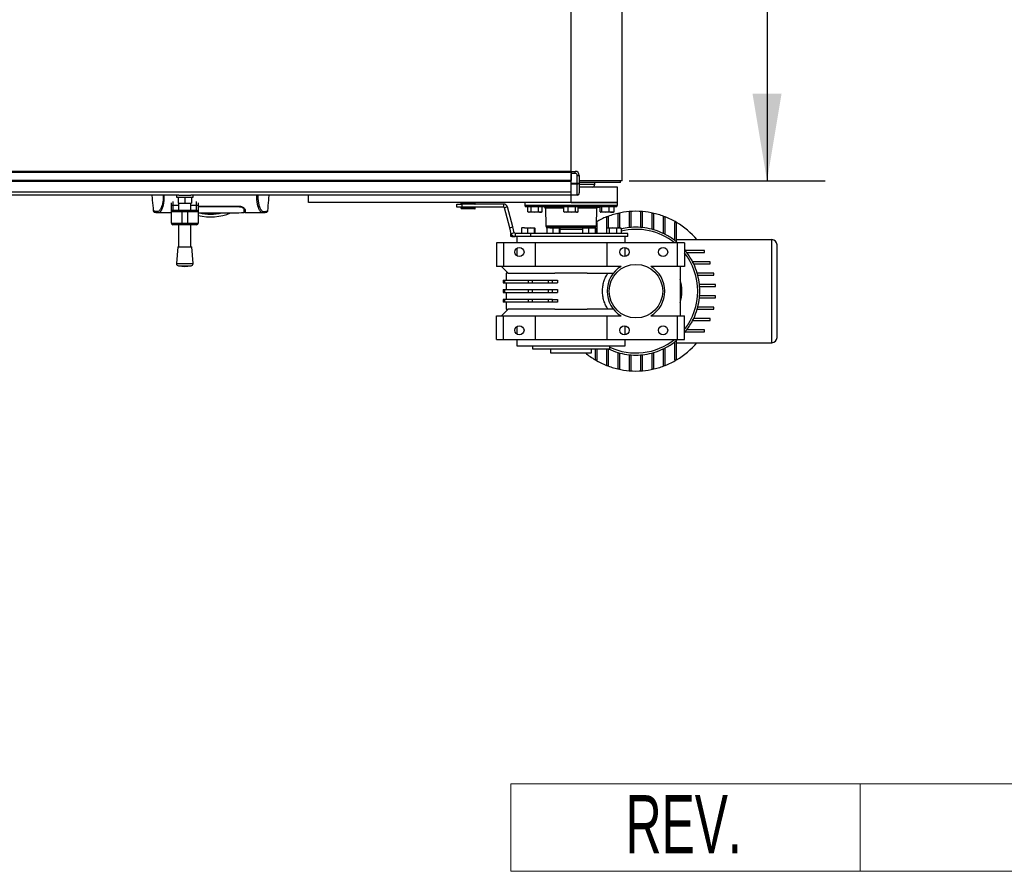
# Model space of a CAD drawing. Header units: millimetres. Extents: x 0 to 420, y 0 to 297.
# Tile 12 of 88: x 198 to 232, y 66 to 95. Entities that reach past the tile are written whole.
import ezdxf
from ezdxf.enums import TextEntityAlignment as Align

# ---------------------------------------------------------------- set-up
doc = ezdxf.new("R2010")
doc.units = ezdxf.units.MM
doc.layers.add('CARTIGLIO', color=140, linetype='Continuous')
doc.layers.add('QUOTE', color=174, linetype='Continuous')
doc.styles.add('SLDTEXTSTYLE0', font='TXT', dxfattribs={"width": 0.638298})
doc.styles.add('SLDTEXTSTYLE3', font='TXT', dxfattribs={"width": 0.75})
doc.dimstyles.new('SLDDIMSTYLE0', dxfattribs={"dimtxt": 3, "dimasz": 3, "dimexe": 0, "dimexo": 0.0625, "dimgap": 0.75, "dimtad": 1, "dimlfac": 28.265046, "dimrnd": 1e-09, "dimzin": 12, "dimdsep": 46, "dimtxsty": 'SLDTEXTSTYLE3', "dimsah": 1, "dimcen": 0.09, "dimadec": 0, "dimazin": 3, "dimtfac": 1, "dimtdec": 3, "dimtofl": 0, "dimtmove": 0, "dimatfit": 3, "dimfxl": 0, "dimfrac": 2, "dimtolj": 1, "dimtzin": 12, "dimarcsym": 0})

# ---------------------------------------------------------------- blocks, each defined once
blk = doc.blocks.new('SW_NOTE_0_27')
at = {"layer": 'CARTIGLIO', "color": 0, "insert": (2.34, 2.578), "char_height": 2, "attachment_point": 2, "style": 'SLDTEXTSTYLE0'}
blk.add_mtext('REV.', dxfattribs=at)
blk = doc.blocks.new('Cartiglio ALUSIC')
at = {"color": 161, "linetype": 'Continuous', "lineweight": 18}
for p, q in [((113.971, 150.999), (113.971, 153.999)), ((113.971, 153.999), (313.621, 153.999)), ((125.971, 153.999), (125.971, 150.999)), ((113.971, 150.999), (313.621, 150.999))]:
    blk.add_line(p, q, dxfattribs=at)
at = {"layer": 'CARTIGLIO', "color": 140}
blk.add_blockref('SW_NOTE_0_27', (117.568, 151.037), dxfattribs=at)
at = {"layer": 'CARTIGLIO', "color": 140, "style": 'SLDTEXTSTYLE0', "width": 0.638298}
for tag, height, p in [('AUTOATTR1', 3.5, (223.449, 133.7)), ('AUTOATTR2', 3.5, (221.929, 127.422)), ('AUTOATTR11', 3.5, (222.862, 121.411)), ('AUTOATTR8', 4, (219.244, 110.003)), ('AUTOATTR9', 4, (218.122, 100.423)), ('AUTOATTR0', 4, (249.033, 100.312))]:
    blk.add_attdef(tag, text='', height=height, dxfattribs=at).set_placement(p, align=Align.TOP_CENTER)
at = {"layer": 'CARTIGLIO', "color": 140}
for tag in ['AUTOATTR13', 'AUTOATTR12', 'AUTOATTR10', 'AUTOATTR7', 'AUTOATTR6', 'AUTOATTR5', 'AUTOATTR4', 'AUTOATTR3']:
    blk.add_attdef(tag, (0, 0), '', height=4, dxfattribs=at)
blk = doc.blocks.new('_D_1')
at = {"layer": 'QUOTE'}
for p, q in [((219.243, 121.718), (225.975, 121.718)), ((223.975, 121.718), (223.975, 89.876)), ((219.243, 89.876), (225.975, 89.876))]:
    blk.add_line(p, q, dxfattribs=at)
for points in [[(223.975, 121.718), (223.475, 118.718), (224.475, 118.718)], [(223.975, 89.876), (224.475, 92.876), (223.475, 92.876)]]:
    blk.add_solid(points, dxfattribs=at)
at = {"layer": 'QUOTE', "insert": (220.108, 102.472), "char_height": 3, "attachment_point": 1, "rotation": 90, "style": 'SLDTEXTSTYLE3'}
blk.add_mtext('900', dxfattribs=at)

msp = doc.modelspace()

# ---------------------------------------------------------------- linework, layer by layer
at = {"color": 7, "linetype": 'Continuous', "lineweight": 25}
for p, q in [((218.99442, 89.87607), (218.99442, 121.71752)), ((217.24314, 90.20473), (217.24314, 121.38885)), ((217.24314, 90.20473), (58.0359, 90.20473)), ((217.24314, 90.16935), (58.0359, 90.16935)), ((217.24314, 90.20473), (217.38466, 90.20473)), ((217.24314, 90.20473), (217.24314, 90.16935)), ((217.24314, 90.16935), (217.24314, 89.88632)), ((217.38466, 90.13397), (217.24314, 90.13397)), ((217.24314, 89.79483), (217.24314, 90.13397)), ((217.38466, 90.13397), (217.38466, 90.20473)), ((217.45542, 89.79483), (217.45542, 90.06321)), ((217.45542, 90.06321), (217.52618, 90.06321)), ((217.52618, 90.06321), (217.52618, 89.80949)), ((217.24314, 89.88632), (58.0359, 89.88632)), ((217.24314, 89.85094), (58.0359, 89.85094)), ((217.24314, 89.79483), (217.45542, 89.79483)), ((217.24314, 89.76981), (217.24314, 89.79483)), ((217.45542, 89.76981), (217.24314, 89.76981)), ((217.24314, 89.40137), (217.24314, 89.76981)), ((217.45542, 89.79483), (217.45542, 89.76981)), ((217.45542, 89.40137), (217.45542, 89.76981)), ((218.99442, 89.87607), (217.52618, 89.87607)), ((218.94135, 89.823), (217.52618, 89.823)), ((217.52618, 89.80949), (217.52618, 89.46176)), ((218.05687, 89.75814), (217.52618, 89.75814)), ((218.83522, 89.66379), (217.52665, 89.66379)), ((218.05687, 89.75814), (218.05687, 89.823)), ((218.83522, 89.1331), (218.83522, 89.66379)), ((218.94135, 89.823), (218.94135, 89.87607)), ((217.24314, 89.48789), (58.0359, 89.48789)), ((203.76871, 89.391), (147.32331, 89.391)), ((203.69284, 89.391), (203.69284, 89.32025)), ((203.69284, 89.32025), (204.25891, 89.32025)), ((203.74591, 89.32025), (203.74591, 89.10797)), ((203.76871, 89.391), (204.18304, 89.391)), ((203.97587, 89.32025), (203.97587, 89.10797)), ((217.24314, 89.391), (204.18304, 89.391)), ((204.20584, 89.32025), (204.20584, 89.10797)), ((204.25891, 89.32025), (204.25891, 89.391)), ((208.2214, 89.1331), (208.2214, 89.391)), ((217.24314, 89.40137), (217.45542, 89.40137)), ((217.24314, 89.391), (217.24314, 89.40137)), ((217.45542, 89.391), (217.24314, 89.391)), ((217.24314, 89.1331), (217.24314, 89.391)), ((217.45542, 89.40137), (217.45542, 89.391)), ((203.51594, 89.01835), (203.51594, 89.12436)), ((203.51594, 88.81469), (203.51594, 89.01835)), ((203.56901, 89.16808), (203.56901, 89.04879)), ((203.56901, 89.04879), (203.56901, 88.86775)), ((203.56901, 89.04879), (203.7636, 89.04879)), ((203.74591, 89.10797), (203.97587, 89.10797)), ((203.7636, 89.10797), (203.7636, 88.86775)), ((203.97587, 89.10797), (204.20584, 89.10797)), ((204.18815, 88.86775), (204.18815, 89.10797)), ((204.18815, 89.04879), (204.38274, 89.04879)), ((204.38274, 89.04879), (204.38274, 89.16808)), ((204.38274, 88.86775), (204.38274, 89.04879)), ((204.43581, 89.12436), (204.43581, 89.01835)), ((204.43581, 89.01835), (204.43581, 88.81469)), ((204.43581, 89.01009), (205.83329, 89.01009)), ((205.83329, 88.99163), (205.83329, 89.01005)), ((217.24314, 89.1331), (208.2214, 89.1331)), ((213.31603, 88.97389), (213.31603, 89.08003)), ((213.31603, 89.08003), (213.49293, 89.08003)), ((213.49293, 88.97389), (213.31603, 88.97389)), ((213.46342, 89.12639), (213.46148, 89.08925)), ((213.46148, 89.08925), (213.94893, 89.08925)), ((213.46148, 88.96468), (213.46342, 88.92753)), ((213.91135, 88.96468), (213.46148, 88.96468)), ((213.94699, 89.12639), (213.46342, 89.12639)), ((213.94187, 89.0818), (213.46854, 89.0818)), ((213.46854, 88.97212), (213.90537, 88.97212)), ((213.48939, 89.0818), (213.48939, 89.08003)), ((213.48939, 88.97389), (213.48939, 88.97212)), ((213.49293, 89.08003), (213.49293, 88.97389)), ((214.92707, 89.08003), (213.49293, 89.08003)), ((214.92707, 88.97389), (213.49293, 88.97389)), ((213.90537, 88.97212), (213.94187, 88.97212)), ((213.94893, 88.96468), (213.91135, 88.96468)), ((213.92102, 89.08003), (213.92102, 89.0818)), ((213.92102, 88.97212), (213.92102, 88.97389)), ((213.94893, 89.08925), (213.94699, 89.12639)), ((213.94699, 88.92753), (213.94893, 88.96468)), ((214.92707, 89.08003), (214.92707, 88.97389)), ((215.05477, 88.98205), (214.95225, 88.95458)), ((215.13642, 88.26721), (214.95225, 88.95458)), ((215.23895, 88.29468), (215.05477, 88.98205)), ((215.65107, 89.1331), (215.65263, 89.04373)), ((215.65263, 89.04373), (218.83366, 89.04373)), ((217.24314, 88.99158), (215.70569, 88.99158)), ((215.75359, 88.81515), (215.75359, 88.99158)), ((215.87229, 88.81515), (215.87229, 88.99158)), ((216.12356, 88.81515), (216.12356, 88.99158)), ((216.25614, 88.81515), (216.25614, 88.99158)), ((216.99378, 88.81515), (216.99378, 88.99158)), ((217.14611, 88.81515), (217.14611, 88.99158)), ((217.24314, 89.1331), (218.83522, 89.1331)), ((218.83522, 89.1331), (217.24314, 89.1331)), ((218.7806, 88.99158), (217.24314, 88.99158)), ((217.39548, 88.81515), (217.39548, 88.99158)), ((217.49251, 88.81515), (217.49251, 88.99158)), ((218.23802, 88.81515), (218.23802, 88.99158)), ((218.30524, 88.81515), (218.30524, 88.99158)), ((218.54865, 88.81515), (218.54865, 88.99158)), ((218.72483, 88.81515), (218.72483, 88.99158)), ((218.83366, 89.04373), (218.83522, 89.1331)), ((202.89677, 88.85015), (202.89664, 88.85031)), ((203.05935, 88.78874), (203.06395, 88.78874)), ((203.06395, 88.7884), (203.51594, 88.7884)), ((203.51594, 88.42551), (203.51594, 88.81469)), ((203.86974, 88.81469), (203.51594, 88.81469)), ((203.56901, 88.86775), (203.86974, 88.86775)), ((203.86974, 88.86775), (204.08201, 88.86775)), ((203.86974, 88.86775), (203.86974, 88.81469)), ((203.86974, 88.81469), (203.86974, 88.42551)), ((204.08201, 88.81469), (203.86974, 88.81469)), ((204.08201, 88.86775), (204.38274, 88.86775)), ((204.08201, 88.86775), (204.08201, 88.81469)), ((204.43581, 88.81469), (204.08201, 88.81469)), ((204.08201, 88.42551), (204.08201, 88.81469)), ((204.43581, 88.81469), (204.43581, 88.42551)), ((206.01557, 88.8922), (206.01473, 88.94124)), ((206.01551, 88.89577), (206.01547, 88.89826)), ((206.01557, 88.8922), (206.01569, 88.88505)), ((206.01576, 88.88131), (206.01569, 88.88505)), ((206.01633, 88.86313), (206.0158, 88.90406)), ((206.0171, 88.83794), (206.01707, 88.90302)), ((206.02093, 88.88892), (206.02054, 88.91155)), ((206.02144, 88.86026), (206.02103, 88.88327)), ((206.02236, 88.80609), (206.04741, 88.80609)), ((206.04773, 88.7884), (206.65641, 88.7884)), ((206.82395, 88.85015), (206.82407, 88.85031)), ((213.46342, 88.92753), (213.9097, 88.92753)), ((213.93992, 88.92082), (213.47049, 88.92082)), ((213.9097, 88.92753), (213.94699, 88.92753)), ((215.75359, 88.81515), (215.81294, 88.80289)), ((215.75762, 88.81364), (215.78715, 88.80289)), ((215.81294, 88.80289), (215.78715, 88.80289)), ((215.81294, 88.80289), (215.87229, 88.81515)), ((215.99793, 88.80289), (215.81294, 88.80289)), ((215.87229, 88.81515), (215.99793, 88.80289)), ((215.99793, 88.80289), (216.12356, 88.81515)), ((216.18985, 88.80289), (215.99793, 88.80289)), ((216.22258, 88.80289), (216.18985, 88.80289)), ((216.22258, 88.80289), (216.25211, 88.81364)), ((216.25614, 88.81515), (216.25188, 88.81427)), ((216.36204, 88.93944), (216.37257, 88.33614)), ((216.99378, 88.93944), (216.36204, 88.93944)), ((216.99378, 88.81515), (217.06995, 88.80289)), ((217.00714, 88.80955), (217.02542, 88.80289)), ((217.06995, 88.80289), (217.02542, 88.80289)), ((217.06995, 88.80289), (217.14611, 88.81515)), ((217.2708, 88.80289), (217.06995, 88.80289)), ((217.14611, 88.81515), (217.2708, 88.80289)), ((217.2708, 88.80289), (217.39548, 88.81515)), ((217.44399, 88.80289), (217.2708, 88.80289)), ((217.46086, 88.80289), (217.44399, 88.80289)), ((217.46086, 88.80289), (217.47915, 88.80955)), ((218.12425, 88.93944), (217.49251, 88.93944)), ((218.11372, 88.33614), (218.12425, 88.93944)), ((218.23802, 88.81515), (218.27163, 88.80289)), ((218.25454, 88.80623), (218.2637, 88.80289)), ((218.27163, 88.80289), (218.2637, 88.80289)), ((218.27163, 88.80289), (218.30524, 88.81515)), ((218.42695, 88.80289), (218.27163, 88.80289)), ((218.30524, 88.81515), (218.42695, 88.80289)), ((218.42695, 88.80289), (218.54865, 88.81515)), ((218.63674, 88.80289), (218.42695, 88.80289)), ((218.46373, 88.64024), (218.46373, 88.07172)), ((218.53449, 88.64024), (218.46373, 88.64024)), ((218.53449, 88.26041), (218.53449, 88.64024)), ((218.69914, 88.80289), (218.63674, 88.80289)), ((218.69914, 88.80289), (218.7083, 88.80623)), ((218.72483, 88.81515), (218.70737, 88.80878)), ((218.85291, 88.76156), (218.85291, 88.26041)), ((218.92366, 88.76156), (218.85291, 88.76156)), ((218.92366, 88.26041), (218.92366, 88.76156)), ((219.24208, 88.82271), (219.24208, 88.27191)), ((219.31284, 88.82271), (219.24208, 88.82271)), ((219.31284, 88.27821), (219.31284, 88.82271)), ((219.70201, 88.82271), (219.63125, 88.82271)), ((219.63125, 88.82271), (219.63125, 88.27821)), ((219.70201, 88.27191), (219.70201, 88.82271)), ((220.09118, 88.76156), (220.02043, 88.76156)), ((220.02043, 88.76156), (220.02043, 88.21434)), ((220.09118, 88.1948), (220.09118, 88.76156)), ((220.48036, 88.64024), (220.4096, 88.64024)), ((220.4096, 88.64024), (220.4096, 88.07353)), ((220.48036, 88.03851), (220.48036, 88.64024)), ((203.51594, 88.42551), (203.86974, 88.42551)), ((203.86974, 88.37244), (203.56901, 88.37244)), ((203.7636, 88.37244), (203.7636, 87.61433)), ((203.86974, 88.42551), (204.08201, 88.42551)), ((203.86974, 88.42551), (203.86974, 88.37244)), ((204.08201, 88.37244), (203.86974, 88.37244)), ((204.08201, 88.42551), (204.43581, 88.42551)), ((204.08201, 88.42551), (204.08201, 88.37244)), ((204.38274, 88.37244), (204.08201, 88.37244)), ((204.18815, 87.61433), (204.18815, 88.37244)), ((215.13642, 88.26721), (215.23895, 88.29468)), ((215.29351, 88.09103), (215.23895, 88.29468)), ((216.37257, 88.33614), (218.11372, 88.33614)), ((217.24314, 88.28399), (216.42563, 88.28399)), ((216.8009, 88.27515), (216.8009, 88.26041)), ((216.8009, 88.27515), (217.24314, 88.27515)), ((216.82036, 88.28399), (216.82036, 88.27515)), ((218.06066, 88.28399), (217.24314, 88.28399)), ((217.24314, 88.27515), (217.68539, 88.27515)), ((217.66593, 88.27515), (217.66593, 88.28399)), ((217.68539, 88.26041), (217.68539, 88.27515)), ((217.79592, 88.26041), (217.8269, 88.28399)), ((218.07456, 88.28585), (218.07456, 88.253)), ((218.14532, 88.44951), (218.1157, 88.44951)), ((218.14532, 88.07172), (218.14532, 88.44951)), ((220.86953, 88.44951), (220.79877, 88.44951)), ((220.79877, 88.44951), (220.79877, 87.83728)), ((220.86953, 87.7812), (220.86953, 88.44951)), ((215.19099, 88.06356), (215.13642, 88.26721)), ((215.17717, 87.96558), (215.17717, 88.07172)), ((215.17717, 88.07172), (215.18881, 88.07172)), ((215.21255, 87.96558), (215.17717, 87.96558)), ((215.29351, 88.09103), (215.19099, 88.06356)), ((215.21255, 88.0203), (215.21255, 87.96558)), ((215.21255, 87.96558), (215.31869, 87.96558)), ((215.31869, 88.07172), (215.29351, 88.09103)), ((215.31869, 88.07172), (215.31869, 87.96558)), ((215.86721, 88.07172), (215.31869, 88.07172)), ((215.86721, 87.96558), (215.31869, 87.96558)), ((215.38573, 87.96558), (215.38573, 87.7533)), ((215.64571, 88.26041), (215.54342, 88.24815)), ((215.54342, 88.24815), (215.54342, 88.07172)), ((215.55454, 88.26041), (215.55352, 88.26004)), ((215.64571, 88.26041), (215.55467, 88.26041)), ((215.74799, 88.24815), (215.64571, 88.26041)), ((215.64571, 88.26041), (215.86241, 88.26041)), ((215.86241, 88.26041), (215.74799, 88.24815)), ((215.74799, 88.24815), (215.74799, 88.07172)), ((215.97683, 88.24815), (215.86241, 88.26041)), ((215.86241, 88.26041), (215.98896, 88.26041)), ((215.86721, 87.96558), (215.86721, 88.07172)), ((219.18901, 88.07172), (215.86721, 88.07172)), ((219.18901, 87.96558), (215.86721, 87.96558)), ((215.97683, 88.24815), (215.97683, 88.07172)), ((215.98896, 88.26041), (215.98998, 88.26041)), ((215.991, 88.26004), (215.98998, 88.26041)), ((216.0011, 88.24815), (216.0011, 88.07172)), ((216.50906, 88.26041), (216.40607, 88.24815)), ((216.40607, 88.24815), (216.40607, 88.07172)), ((216.41616, 88.26041), (216.41534, 88.26011)), ((216.50906, 88.26041), (216.41637, 88.26041)), ((216.61205, 88.24815), (216.50906, 88.26041)), ((216.50906, 88.26041), (216.72595, 88.26041)), ((216.72595, 88.26041), (216.61205, 88.24815)), ((216.61205, 88.24815), (216.61205, 88.07172)), ((216.83986, 88.24815), (216.72595, 88.26041)), ((216.72595, 88.26041), (216.85078, 88.26041)), ((216.83986, 88.24815), (216.83986, 88.07172)), ((216.85078, 88.26041), (216.8516, 88.26041)), ((216.85243, 88.26011), (216.8516, 88.26041)), ((216.8617, 88.24815), (216.8617, 88.07172)), ((217.24314, 88.21324), (216.8617, 88.21324)), ((217.63071, 88.21324), (217.24314, 88.21324)), ((217.73747, 88.26041), (217.63071, 88.24815)), ((217.63071, 88.24815), (217.63071, 88.07172)), ((217.63468, 88.26041), (217.63457, 88.26037)), ((217.6348, 88.26041), (217.73747, 88.26041)), ((217.84423, 88.24815), (217.73747, 88.26041)), ((217.73747, 88.26041), (217.95508, 88.26041)), ((217.95508, 88.26041), (217.84423, 88.24815)), ((217.84423, 88.24815), (217.84423, 88.07172)), ((218.06592, 88.24815), (217.95508, 88.26041)), ((217.95508, 88.26041), (218.07001, 88.26041)), ((218.06592, 88.24815), (218.06592, 88.07172)), ((218.07001, 88.26041), (218.07012, 88.26041)), ((218.07024, 88.26037), (218.07012, 88.26041)), ((218.07409, 88.24815), (218.07409, 88.07172)), ((218.07736, 88.24815), (218.07736, 88.07172)), ((218.4665, 88.24815), (218.4665, 88.07172)), ((218.49631, 88.26041), (218.48245, 88.25536)), ((218.49631, 88.26041), (218.50934, 88.26041)), ((218.50934, 88.26041), (218.67594, 88.26041)), ((218.67594, 88.26041), (218.55218, 88.24815)), ((218.55218, 88.24815), (218.55218, 88.07172)), ((218.7997, 88.24815), (218.67594, 88.26041)), ((218.67594, 88.26041), (218.88062, 88.26041)), ((218.88062, 88.26041), (218.7997, 88.24815)), ((218.7997, 88.24815), (218.7997, 88.07172)), ((218.96155, 88.24815), (218.88062, 88.26041)), ((218.88062, 88.26041), (218.93175, 88.26041)), ((218.94561, 88.25536), (218.93175, 88.26041)), ((218.96155, 88.24815), (218.96155, 88.07172)), ((219.10056, 87.7533), (219.10056, 87.96558)), ((219.18901, 87.96558), (219.18901, 88.07172)), ((203.73706, 87.61433), (203.69284, 87.03468)), ((203.73706, 87.61433), (204.21468, 87.61433)), ((204.25891, 87.03468), (204.21468, 87.61433)), ((214.67814, 87.7533), (214.67814, 86.93958)), ((214.92579, 87.7533), (214.67814, 87.7533)), ((214.92579, 87.7533), (214.92579, 86.93958)), ((216.00487, 87.7533), (214.92579, 87.7533)), ((216.00487, 87.7533), (216.00487, 86.93958)), ((218.48142, 87.7533), (216.00487, 87.7533)), ((218.48142, 86.93958), (218.48142, 87.7533)), ((220.88722, 87.7533), (218.48142, 87.7533)), ((220.76908, 87.85944), (220.79877, 87.85944)), ((220.86953, 87.85944), (224.14212, 87.85944)), ((220.86953, 87.7812), (220.90262, 87.7533)), ((220.88722, 87.7533), (220.88722, 86.93958)), ((221.13488, 87.7533), (220.88722, 87.7533)), ((221.13488, 87.7533), (221.13488, 86.93958)), ((224.14212, 84.3215), (224.14212, 87.85944)), ((224.31902, 84.4984), (224.31902, 87.68255)), ((215.38573, 87.57109), (215.38573, 87.29869)), ((219.10056, 87.27746), (219.10056, 87.59232)), ((221.13488, 87.52104), (221.16278, 87.48796)), ((221.83108, 87.48796), (221.16278, 87.48796)), ((221.21885, 87.4172), (221.83108, 87.4172)), ((221.83108, 87.4172), (221.83108, 87.48796)), ((203.69284, 87.03468), (204.25891, 87.03468)), ((203.75801, 86.95875), (203.97587, 86.94213)), ((203.75801, 86.95875), (204.19374, 86.95875)), ((203.97587, 86.94213), (204.19374, 86.95875)), ((214.92579, 86.93958), (214.67814, 86.93958)), ((214.85504, 86.93958), (215.085, 86.70961)), ((216.00487, 86.93958), (214.92579, 86.93958)), ((218.48142, 86.93958), (216.00487, 86.93958)), ((218.9618, 86.93958), (218.48142, 86.93958)), ((220.88722, 86.93958), (219.98229, 86.93958)), ((221.13488, 86.93958), (220.88722, 86.93958)), ((220.99336, 86.93958), (220.99336, 85.24137)), ((222.02182, 87.09879), (221.42008, 87.09879)), ((221.45511, 87.02803), (222.02182, 87.02803)), ((222.02182, 87.02803), (222.02182, 87.09879)), ((215.01424, 86.70961), (215.01424, 86.4708)), ((215.085, 86.70961), (215.01424, 86.70961)), ((215.085, 86.70961), (216.68599, 86.70961)), ((217.8003, 86.70961), (216.68599, 86.70961)), ((217.8003, 86.70961), (218.69874, 86.70961)), ((222.14313, 86.70961), (221.57638, 86.70961)), ((221.59591, 86.63885), (222.14313, 86.63885)), ((222.14313, 86.63885), (222.14313, 86.70961)), ((214.90919, 86.4708), (214.90919, 86.37528)), ((214.90919, 86.4708), (214.97136, 86.4708)), ((214.90919, 86.37528), (214.97136, 86.37528)), ((214.97136, 86.37528), (214.97136, 86.4708)), ((214.97136, 86.4708), (215.76688, 86.4708)), ((214.97136, 86.37528), (215.76688, 86.37528)), ((215.01424, 86.37528), (215.01424, 86.14177)), ((215.76688, 86.4708), (215.76688, 86.37528)), ((215.76688, 86.4708), (215.91698, 86.4708)), ((215.76688, 86.37528), (215.91698, 86.37528)), ((215.91698, 86.37528), (215.91698, 86.4708)), ((215.91698, 86.4708), (216.45315, 86.4708)), ((215.91698, 86.37528), (216.45315, 86.37528)), ((216.45315, 86.4708), (216.45315, 86.37528)), ((216.45315, 86.4708), (216.60325, 86.4708)), ((216.45315, 86.37528), (216.60325, 86.37528)), ((216.60325, 86.37528), (216.60325, 86.4708)), ((216.60325, 86.4708), (216.77456, 86.4708)), ((216.60325, 86.37528), (216.77456, 86.37528)), ((216.77456, 86.4708), (216.77456, 86.37528)), ((222.20429, 86.32044), (221.65348, 86.32044)), ((221.65978, 86.24968), (222.20429, 86.24968)), ((222.20429, 86.24968), (222.20429, 86.32044)), ((214.90919, 86.14177), (214.90919, 86.03917)), ((214.90919, 86.14177), (214.97136, 86.14177)), ((214.90919, 86.03917), (214.97136, 86.03917)), ((214.97136, 86.03917), (214.97136, 86.14177)), ((214.97136, 86.14177), (215.76688, 86.14177)), ((214.97136, 86.03917), (215.76688, 86.03917)), ((215.01424, 86.03917), (215.01424, 85.80567)), ((215.76688, 86.14177), (215.76688, 86.03917)), ((215.76688, 86.14177), (215.91698, 86.14177)), ((215.76688, 86.03917), (215.91698, 86.03917)), ((215.91698, 86.03917), (215.91698, 86.14177)), ((215.91698, 86.14177), (216.45315, 86.14177)), ((215.91698, 86.03917), (216.45315, 86.03917)), ((216.45315, 86.14177), (216.45315, 86.03917)), ((216.45315, 86.14177), (216.60325, 86.14177)), ((216.45315, 86.03917), (216.60325, 86.03917)), ((216.60325, 86.03917), (216.60325, 86.14177)), ((216.60325, 86.14177), (216.77456, 86.14177)), ((216.60325, 86.03917), (216.77456, 86.03917)), ((216.77456, 86.14177), (216.77456, 86.03917)), ((222.20429, 85.93127), (221.65978, 85.93127)), ((222.20429, 85.86051), (222.20429, 85.93127)), ((214.90919, 85.80567), (214.90919, 85.71014)), ((214.97136, 85.80567), (214.90919, 85.80567)), ((214.97136, 85.71014), (214.90919, 85.71014)), ((214.97136, 85.71014), (214.97136, 85.80567)), ((215.76688, 85.80567), (214.97136, 85.80567)), ((215.76688, 85.71014), (214.97136, 85.71014)), ((215.01424, 85.71014), (215.01424, 85.47133)), ((215.76688, 85.80567), (215.76688, 85.71014)), ((215.91698, 85.80567), (215.76688, 85.80567)), ((215.91698, 85.71014), (215.76688, 85.71014)), ((215.91698, 85.71014), (215.91698, 85.80567)), ((216.45315, 85.80567), (215.91698, 85.80567)), ((216.45315, 85.71014), (215.91698, 85.71014)), ((216.45315, 85.80567), (216.45315, 85.71014)), ((216.60325, 85.80567), (216.45315, 85.80567)), ((216.60325, 85.71014), (216.45315, 85.71014)), ((216.60325, 85.71014), (216.60325, 85.80567)), ((216.60325, 85.80567), (216.77456, 85.80567)), ((216.77456, 85.71014), (216.60325, 85.71014)), ((216.77456, 85.80567), (216.77456, 85.71014)), ((221.65348, 85.86051), (222.20429, 85.86051)), ((214.67814, 84.42764), (214.67814, 85.24137)), ((214.67814, 85.24137), (214.92579, 85.24137)), ((214.85504, 85.24137), (215.085, 85.47133)), ((214.92579, 84.42764), (214.92579, 85.24137)), ((214.92579, 85.24137), (216.00487, 85.24137)), ((215.01424, 85.47133), (215.085, 85.47133)), ((216.68599, 85.47133), (215.085, 85.47133)), ((216.00487, 85.24137), (216.00487, 84.42764)), ((216.00487, 85.24137), (218.48142, 85.24137)), ((216.68599, 85.47133), (217.8003, 85.47133)), ((218.69874, 85.47133), (217.8003, 85.47133)), ((218.48142, 84.42764), (218.48142, 85.24137)), ((218.48142, 85.24137), (218.9618, 85.24137)), ((219.98229, 85.24137), (220.88722, 85.24137)), ((220.88722, 85.24137), (220.88722, 84.42764)), ((220.88722, 85.24137), (221.13488, 85.24137)), ((221.13488, 84.42764), (221.13488, 85.24137)), ((221.57638, 85.47133), (222.14313, 85.47133)), ((222.14313, 85.54209), (221.59591, 85.54209)), ((222.14313, 85.47133), (222.14313, 85.54209)), ((219.10056, 84.58862), (219.10056, 84.90349)), ((221.42008, 85.08216), (222.02182, 85.08216)), ((222.02182, 85.15292), (221.45511, 85.15292)), ((222.02182, 85.08216), (222.02182, 85.15292)), ((215.38573, 84.88226), (215.38573, 84.60985)), ((221.13488, 84.6599), (221.16278, 84.69299)), ((221.16278, 84.69299), (221.83108, 84.69299)), ((221.83108, 84.76375), (221.21885, 84.76375)), ((221.83108, 84.69299), (221.83108, 84.76375)), ((214.67814, 84.42764), (214.92579, 84.42764)), ((214.92579, 84.42764), (216.00487, 84.42764)), ((215.38573, 84.42764), (215.38573, 84.21537)), ((215.38573, 84.21537), (219.10056, 84.21537)), ((215.91642, 84.21537), (215.91642, 84.10923)), ((216.00487, 84.42764), (218.48142, 84.42764)), ((218.48142, 84.42764), (220.88722, 84.42764)), ((218.56987, 84.10923), (218.56987, 84.21537)), ((219.10056, 84.21537), (219.10056, 84.42764)), ((220.76908, 84.3215), (220.79877, 84.3215)), ((220.79877, 84.34367), (220.79877, 83.73143)), ((220.86953, 84.39974), (220.90262, 84.42764)), ((220.86953, 83.73143), (220.86953, 84.39974)), ((220.86953, 84.3215), (224.14212, 84.3215)), ((220.88722, 84.42764), (221.13488, 84.42764)), ((215.91642, 84.10923), (218.56987, 84.10923)), ((216.53556, 84.10923), (216.53556, 83.96771)), ((216.53556, 83.96771), (217.24314, 83.96771)), ((217.24314, 83.96771), (217.95073, 83.96771)), ((217.95073, 83.96771), (217.95073, 84.10923)), ((218.07456, 84.10923), (218.07456, 83.73143)), ((218.14532, 83.73143), (218.14532, 84.10923)), ((218.46373, 84.10923), (218.46373, 83.5407)), ((218.53449, 83.5407), (218.53449, 84.10741)), ((218.85291, 83.98614), (218.85291, 83.41939)), ((218.92366, 83.41939), (218.92366, 83.9666)), ((219.24208, 83.90904), (219.24208, 83.35823)), ((219.31284, 83.35823), (219.31284, 83.90274)), ((219.63125, 83.90274), (219.63125, 83.35823)), ((219.70201, 83.35823), (219.70201, 83.90904)), ((220.02043, 83.9666), (220.02043, 83.41939)), ((220.09118, 83.41939), (220.09118, 83.98614)), ((220.4096, 84.10741), (220.4096, 83.5407)), ((220.48036, 83.5407), (220.48036, 84.14244)), ((218.07456, 83.73143), (218.14532, 83.73143)), ((218.46373, 83.5407), (218.53449, 83.5407)), ((220.4096, 83.5407), (220.48036, 83.5407)), ((220.79877, 83.73143), (220.86953, 83.73143)), ((218.85291, 83.41939), (218.92366, 83.41939)), ((219.24208, 83.35823), (219.31284, 83.35823)), ((219.63125, 83.35823), (219.70201, 83.35823)), ((220.02043, 83.41939), (220.09118, 83.41939))]:
    msp.add_line(p, q, dxfattribs=at)
at = {"color": 7, "linetype": 'Continuous', "lineweight": 25, "flags": 128}
for points in [[(206.6513, 88.78848), (206.63407, 88.78971), (206.61716, 88.79341), (206.59883, 88.80243), (206.59408, 88.80597), (206.58763, 88.81169), (206.58184, 88.81769), (206.5803, 88.81943), (206.57987, 88.81993), (206.57974, 88.82009), (206.57969, 88.82014), (206.57967, 88.82016), (206.57967, 88.82017), (206.57967, 88.82017), (206.57966, 88.82017), (206.57966, 88.82017), (206.57966, 88.82017), (206.57966, 88.82017), (206.57966, 88.82017), (206.56081, 88.84499), (206.54272, 88.87444), (206.52307, 88.91433), (206.50468, 88.96184), (206.48869, 89.01513), (206.47453, 89.07806), (206.46288, 89.15204), (206.45487, 89.23418), (206.45081, 89.32321), (206.45076, 89.391)], [(203.51594, 89.01835), (203.51696, 89.02429), (203.51998, 89.03), (203.52489, 89.03527), (203.53149, 89.03988), (203.53953, 89.04366), (203.5487, 89.04648), (203.55866, 89.04821), (203.56901, 89.04879)], [(204.38274, 89.04879), (204.39309, 89.04821), (204.40305, 89.04648), (204.41222, 89.04366), (204.42026, 89.03988), (204.42686, 89.03527), (204.43177, 89.03), (204.43479, 89.02429), (204.43581, 89.01835)]]:
    msp.add_lwpolyline(points, dxfattribs=at)
at = {"color": 7, "linetype": 'Continuous', "lineweight": 25}
for centre, radius in [((215.46816, 87.43489), 0.15921), ((219.07686, 87.43489), 0.15921), ((220.40358, 87.43489), 0.15921), ((219.47205, 86.09047), 0.91986), ((215.46816, 84.74606), 0.15921), ((219.07686, 84.74606), 0.15921), ((220.40358, 84.74606), 0.15921)]:
    msp.add_circle(centre, radius, dxfattribs=at)
for centre, radius, start, end in [((217.38466, 90.06321), 0.14152, 0, 90), ((217.38466, 90.06321), 0.07076, 0, 90), ((217.95899, 89.75814), 0.09788, 285.451693, 0), ((217.45542, 89.46176), 0.07076, 270, 0), ((213.46854, 89.08888), 0.00708, 177, 270), ((213.46854, 88.96505), 0.00708, 90, 183), ((213.47049, 89.12602), 0.00708, 90, 177), ((213.93992, 89.12602), 0.00708, 3, 90), ((213.94187, 89.08888), 0.00708, 270, 3), ((213.94187, 88.96505), 0.00708, 357, 90), ((214.92707, 88.94783), 0.1322, 15, 90), ((214.92707, 88.94783), 0.02606, 15, 90), ((215.70569, 89.04465), 0.05307, 181, 270), ((216.30898, 88.93851), 0.05307, 1, 90), ((218.17731, 88.93851), 0.05307, 90, 179), ((218.7806, 89.04465), 0.05307, 270, 359), ((203.56901, 88.81469), 0.05307, 90, 180), ((204.38274, 88.81469), 0.05307, 0, 90), ((204.86036, 90.40676), 1.76897, 256.11346, 292.912448), ((204.86036, 90.40676), 1.67778, 256.586674, 283.444717), ((213.47049, 88.9279), 0.00708, 183, 270), ((213.93992, 88.9279), 0.00708, 270, 357), ((219.47205, 86.09047), 2.7419, 111.576424, 119.638151), ((219.47205, 86.09047), 2.7419, 103.050305, 111.576424), ((219.47205, 86.09047), 2.7419, 94.811104, 103.050305), ((219.47205, 86.09047), 2.7419, 85.188896, 94.811104), ((219.47205, 86.09047), 2.7419, 76.949695, 85.188896), ((219.47205, 86.09047), 2.7419, 68.423576, 76.949695), ((219.47205, 86.09047), 2.7419, 59.357655, 68.423576), ((203.56901, 88.42551), 0.05307, 180, 270), ((204.38274, 88.42551), 0.05307, 270, 0), ((216.42563, 88.33706), 0.05307, 181, 270), ((218.06066, 88.33706), 0.05307, 270, 359), ((219.47205, 86.09047), 2.19352, 94.162225, 96.017874), ((219.47205, 86.09047), 2.19352, 85.837775, 94.162225), ((219.47205, 86.09047), 2.19352, 83.982126, 85.837775), ((219.47205, 86.09047), 2.7419, 40.17777, 59.357655), ((219.47205, 86.09047), 2.19352, 96.017874, 103.457759), ((219.47205, 86.09047), 2.12276, 51.566794, 103.915228), ((219.47205, 86.09047), 2.19352, 75.522488, 83.982126), ((219.47205, 86.09047), 2.19352, 73.604981, 75.522488), ((219.47205, 86.09047), 2.19352, 64.696103, 73.604981), ((219.47205, 86.09047), 2.19352, 62.633706, 64.696103), ((219.47205, 86.09047), 2.19352, 52.782764, 62.633706), ((219.47205, 86.09047), 2.19352, 50.424328, 52.782764), ((224.14212, 87.68255), 0.1769, 0, 90), ((219.47205, 86.09047), 2.12276, 0, 38.433206), ((219.47205, 86.09047), 2.19352, 37.217236, 39.575672), ((219.47205, 86.09047), 2.19352, 27.366294, 37.217236), ((203.76339, 87.0293), 0.07076, 175.637086, 265.637086), ((204.18836, 87.0293), 0.07076, 274.362914, 4.362914), ((219.47205, 86.09047), 0.99062, 121.002719, 238.997281), ((219.47205, 86.09047), 0.99062, 301.002719, 58.997281), ((219.47205, 86.09047), 2.19352, 25.303897, 27.366294), ((219.47205, 86.09047), 2.19352, 16.395019, 25.303897), ((219.47205, 86.09047), 2.19352, 14.477512, 16.395019), ((219.47205, 86.09047), 2.19352, 6.017874, 14.477512), ((219.47205, 86.09047), 1.57438, 345.081306, 14.918694), ((219.47205, 86.09047), 2.19352, 4.162225, 6.017874), ((219.47205, 86.09047), 2.19352, 355.837775, 4.162225), ((219.47205, 86.09047), 2.12276, 321.566794, 0), ((219.47205, 86.09047), 2.19352, 353.982126, 355.837775), ((219.47205, 86.09047), 2.19352, 345.522488, 353.982126), ((219.47205, 86.09047), 2.19352, 334.696103, 343.604981), ((219.47205, 86.09047), 2.19352, 343.604981, 345.522488), ((219.47205, 86.09047), 2.19352, 322.782764, 332.633706), ((219.47205, 86.09047), 2.19352, 332.633706, 334.696103), ((219.47205, 86.09047), 2.19352, 320.424328, 322.782764), ((219.47205, 86.09047), 2.12276, 244.849337, 308.433206), ((219.47205, 86.09047), 2.19352, 297.366294, 307.217236), ((219.47205, 86.09047), 2.19352, 307.217236, 309.575672), ((219.47205, 86.09047), 2.7419, 300.642345, 319.82223), ((224.14212, 84.4984), 0.1769, 270, 0), ((219.47205, 86.09047), 2.7419, 230.731974, 239.357655), ((219.47205, 86.09047), 2.19352, 244.696103, 253.604981), ((219.47205, 86.09047), 2.19352, 253.604981, 255.522488), ((219.47205, 86.09047), 2.19352, 255.522488, 263.982126), ((219.47205, 86.09047), 2.19352, 263.982126, 265.837775), ((219.47205, 86.09047), 2.19352, 265.837775, 274.162225), ((219.47205, 86.09047), 2.19352, 274.162225, 276.017874), ((219.47205, 86.09047), 2.19352, 276.017874, 284.477512), ((219.47205, 86.09047), 2.19352, 284.477512, 286.395019), ((219.47205, 86.09047), 2.19352, 286.395019, 295.303897), ((219.47205, 86.09047), 2.19352, 295.303897, 297.366294), ((219.47205, 86.09047), 2.7419, 239.357655, 248.423576), ((219.47205, 86.09047), 2.7419, 248.423576, 256.949695), ((219.47205, 86.09047), 2.7419, 283.050305, 291.576424), ((219.47205, 86.09047), 2.7419, 291.576424, 300.642345), ((219.47205, 86.09047), 2.7419, 256.949695, 265.188896), ((219.47205, 86.09047), 2.7419, 265.188896, 274.811104), ((219.47205, 86.09047), 2.7419, 274.811104, 283.050305)]:
    msp.add_arc(centre, radius, start, end, dxfattribs=at)
for centre, ratio in [((217.45542, 89.80949), 0.20710678), ((217.45542, 89.80949), 0.56066017), ((217.45542, 89.46176), 0.85355339)]:
    msp.add_ellipse(centre, major_axis=(0.07076, 0), ratio=ratio, start_param=4.71238898, end_param=6.28318531, dxfattribs=at)
for points, knots in [([(202.84517, 89.391), (202.85028, 89.33262), (202.86608, 89.15227), (202.88184, 88.97192), (202.89249, 88.84995)], [0, 0, 0, 0, 0.32371368, 1, 1, 1, 1]), ([(203.2361, 89.391), (203.23623, 89.37218), (203.23657, 89.32326), (203.23247, 89.24919), (203.2243, 89.17084), (203.21238, 89.10111), (203.19757, 89.04024), (203.17506, 88.97093), (203.14332, 88.90511), (203.10439, 88.8501), (203.06481, 88.82562), (203.00542, 88.82519), (202.94202, 88.8345), (202.89765, 88.84278), (202.89702, 88.84806), (202.89677, 88.85015)], [0, 0, 0, 0, 0.02211923, 0.05748668, 0.09273163, 0.1282609, 0.16371429, 0.19948967, 0.27072504, 0.34264807, 0.41337919, 0.48551151, 0.67983447, 0.87307589, 1, 1, 1, 1]), ([(203.06395, 88.78874), (203.06803, 88.78868), (203.08187, 88.78847), (203.10842, 88.7919), (203.13406, 88.81065), (203.15364, 88.83566), (203.1657, 88.85335), (203.17857, 88.87488), (203.19196, 88.90089), (203.20463, 88.93029), (203.2156, 88.95992), (203.22425, 88.98682), (203.2323, 89.0155), (203.23971, 89.04592), (203.24876, 89.08965), (203.25853, 89.15111), (203.26642, 89.23335), (203.2705, 89.31424), (203.27013, 89.36831), (203.26997, 89.391)], [0, 0, 0, 0, 0.05133835, 0.17404692, 0.29837343, 0.34433075, 0.39410063, 0.4348364, 0.48942754, 0.54799346, 0.58497075, 0.62376015, 0.65947892, 0.69416492, 0.73112998, 0.80292428, 0.87615203, 0.94800757, 1, 1, 1, 1]), ([(206.48462, 89.391), (206.48449, 89.37218), (206.48415, 89.32326), (206.48825, 89.24919), (206.49641, 89.17084), (206.50834, 89.10111), (206.52315, 89.04024), (206.54565, 88.97093), (206.5774, 88.90511), (206.61632, 88.8501), (206.6559, 88.82562), (206.7153, 88.82519), (206.7787, 88.8345), (206.82306, 88.84278), (206.8237, 88.84806), (206.82395, 88.85015)], [0, 0, 0, 0, 0.02211923, 0.05748668, 0.09273163, 0.1282609, 0.16371429, 0.19948967, 0.27072504, 0.34264807, 0.41337919, 0.48551151, 0.67983447, 0.87307589, 1, 1, 1, 1]), ([(206.82822, 88.84995), (206.83888, 88.97191), (206.85464, 89.15227), (206.87043, 89.33262), (206.87554, 89.391)], [0, 0, 0, 0, 0.67626063, 1, 1, 1, 1]), ([(204.43581, 88.99189), (204.58686, 88.99196), (205.05268, 88.9922), (205.51851, 88.99187), (205.83329, 88.99164)], [0, 0, 0, 0, 0.32426124, 1, 1, 1, 1]), ([(205.83329, 89.01009), (205.85387, 89.00874), (205.89496, 89.00603), (205.95088, 88.98648), (205.999, 88.95899), (206.03553, 88.92515), (206.04123, 88.90331), (206.04409, 88.89236)], [0, 0, 0, 0, 0.17602394, 0.35136334, 0.54466667, 0.77179405, 1, 1, 1, 1]), ([(205.83329, 88.99164), (205.85089, 88.99057), (205.88565, 88.98845), (205.93347, 88.97298), (205.97497, 88.95075), (206.00791, 88.92178), (206.01294, 88.90234), (206.01557, 88.8922)], [0, 0, 0, 0, 0.17334583, 0.34244333, 0.53261108, 0.75610773, 1, 1, 1, 1]), ([(206.02054, 88.91155), (206.01838, 88.92219), (206.01463, 88.9407), (205.99056, 88.95966), (205.98033, 88.96773)], [0, 0, 0, 0, 0.57480988, 1, 1, 1, 1]), ([(218.13876, 88.97389), (218.1478, 88.97389), (218.16964, 88.97389), (218.20352, 88.97389), (218.22937, 88.97389), (218.23718, 88.97389), (218.23802, 88.97389)], [0, 0, 0, 0, 0.24936879, 0.60229533, 0.95748461, 1, 1, 1, 1]), ([(202.89246, 88.85033), (202.89585, 88.83991), (202.90351, 88.81643), (202.92243, 88.80771), (202.9325, 88.80461), (202.95185, 88.80127), (202.98166, 88.79638), (203.02147, 88.79013), (203.05404, 88.789), (203.06952, 88.78847)], [0, 0, 0, 0, 0.09524506, 0.21481146, 0.35891782, 0.50454818, 0.68519164, 0.85037784, 1, 1, 1, 1]), ([(204.43581, 88.78031), (204.47782, 88.78031), (204.61657, 88.78031), (204.88861, 88.78067), (205.24897, 88.78071), (205.63595, 88.77943), (205.89163, 88.78589), (206.01737, 88.78906)], [0, 0, 0, 0, 0.07969235, 0.26314695, 0.50939727, 0.75871929, 1, 1, 1, 1]), ([(206.01591, 88.87267), (206.01619, 88.85685), (206.01678, 88.82276), (206.01717, 88.8007), (206.01722, 88.79751), (206.01723, 88.79702)], [0, 0, 0, 0, 0.42234684, 0.91021093, 1, 1, 1, 1]), ([(206.01726, 88.79557), (206.01715, 88.8022), (206.01703, 88.80988), (206.01684, 88.82435), (206.01681, 88.82633)], [0, 0, 0, 0, 0.86329129, 1, 1, 1, 1]), ([(206.01711, 88.82108), (206.01711, 88.82256), (206.0171, 88.82738), (206.0171, 88.83362), (206.0171, 88.83794)], [0, 0, 0, 0, 0.30662051, 1, 1, 1, 1]), ([(206.04718, 88.80397), (206.04625, 88.80423), (206.04511, 88.80454), (206.03005, 88.80481), (206.0273, 88.80485)], [0, 0, 0, 0, 0.81712324, 1, 1, 1, 1]), ([(206.04409, 88.89236), (206.04496, 88.86765), (206.04671, 88.8175), (206.04769, 88.78911), (206.04774, 88.78792), (206.04773, 88.78842), (206.04773, 88.78843)], [0, 0, 0, 0, 0.33253016, 0.67483713, 0.99270757, 1, 1, 1, 1]), ([(206.6512, 88.78847), (206.66668, 88.789), (206.69925, 88.79013), (206.73906, 88.79638), (206.76886, 88.80127), (206.78821, 88.80461), (206.79829, 88.80771), (206.81721, 88.81643), (206.82486, 88.83991), (206.82826, 88.85033)], [0, 0, 0, 0, 0.14962216, 0.31480836, 0.49545182, 0.64108218, 0.78518854, 0.90475494, 1, 1, 1, 1]), ([(206.65641, 88.78873), (206.65492, 88.78853), (206.65337, 88.78832), (206.65138, 88.78847), (206.6513, 88.78848)], [0, 0, 0, 0, 0.96013712, 1, 1, 1, 1]), ([(216.12356, 88.81515), (216.12808, 88.81364), (216.14996, 88.80632), (216.1722, 88.80441), (216.18985, 88.80289)], [0, 0, 0, 0, 0.20618569, 1, 1, 1, 1]), ([(216.18985, 88.80289), (216.2109, 88.80502), (216.23313, 88.80727), (216.25498, 88.81475), (216.25614, 88.81515)], [0, 0, 0, 0, 0.9470257, 1, 1, 1, 1]), ([(217.00764, 88.81004), (217.00632, 88.81027), (217.00166, 88.81108), (216.99707, 88.81345), (216.99378, 88.81515)], [0, 0, 0, 0, 0.28222135, 1, 1, 1, 1]), ([(217.39548, 88.81515), (217.39878, 88.81364), (217.4148, 88.80632), (217.43107, 88.80441), (217.44399, 88.80289)], [0, 0, 0, 0, 0.20618569, 1, 1, 1, 1]), ([(217.44399, 88.80289), (217.4594, 88.80502), (217.47567, 88.80727), (217.49166, 88.81475), (217.49251, 88.81515)], [0, 0, 0, 0, 0.947025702, 1, 1, 1, 1]), ([(218.54865, 88.81515), (218.55464, 88.81364), (218.58373, 88.80632), (218.61328, 88.80441), (218.63674, 88.80289)], [0, 0, 0, 0, 0.206185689, 1, 1, 1, 1]), ([(218.63674, 88.80289), (218.66471, 88.80502), (218.69425, 88.80727), (218.72329, 88.81475), (218.72483, 88.81515)], [0, 0, 0, 0, 0.9470257, 1, 1, 1, 1]), ([(215.54342, 88.24815), (215.54363, 88.24855), (215.54764, 88.25603), (215.5517, 88.25828), (215.55556, 88.26041)], [0, 0, 0, 0, 0.0529743, 1, 1, 1, 1]), ([(215.98896, 88.26041), (215.98511, 88.25828), (215.98104, 88.25603), (215.97704, 88.24855), (215.97683, 88.24815)], [0, 0, 0, 0, 0.9470257, 1, 1, 1, 1]), ([(216.0011, 88.24815), (216.00027, 88.24966), (215.99627, 88.25698), (215.99219, 88.25889), (215.98896, 88.26041)], [0, 0, 0, 0, 0.206185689, 1, 1, 1, 1]), ([(216.40607, 88.24815), (216.40626, 88.24855), (216.40986, 88.25603), (216.41352, 88.25828), (216.41699, 88.26041)], [0, 0, 0, 0, 0.0529743, 1, 1, 1, 1]), ([(216.85078, 88.26041), (216.84731, 88.25828), (216.84365, 88.25603), (216.84005, 88.24855), (216.83986, 88.24815)], [0, 0, 0, 0, 0.9470257, 1, 1, 1, 1]), ([(216.8617, 88.24815), (216.86096, 88.24966), (216.85735, 88.25698), (216.85369, 88.25889), (216.85078, 88.26041)], [0, 0, 0, 0, 0.20618569, 1, 1, 1, 1]), ([(217.63071, 88.24815), (217.63079, 88.24855), (217.63213, 88.25603), (217.6335, 88.25828), (217.6348, 88.26041)], [0, 0, 0, 0, 0.0529743, 1, 1, 1, 1]), ([(218.07001, 88.26041), (218.06871, 88.25828), (218.06734, 88.25603), (218.06599, 88.24855), (218.06592, 88.24815)], [0, 0, 0, 0, 0.9470257, 1, 1, 1, 1]), ([(218.07409, 88.24815), (218.07382, 88.24966), (218.07247, 88.25698), (218.0711, 88.25889), (218.07001, 88.26041)], [0, 0, 0, 0, 0.20618569, 1, 1, 1, 1]), ([(218.07052, 88.25918), (218.07268, 88.25728), (218.07497, 88.25526), (218.07723, 88.24855), (218.07736, 88.24815)], [0, 0, 0, 0, 0.94083402, 1, 1, 1, 1]), ([(218.50934, 88.26041), (218.49793, 88.25889), (218.48356, 88.25698), (218.46942, 88.24966), (218.4665, 88.24815)], [0, 0, 0, 0, 0.79381431, 1, 1, 1, 1]), ([(218.55218, 88.24815), (218.55143, 88.24855), (218.53731, 88.25603), (218.52294, 88.25828), (218.50934, 88.26041)], [0, 0, 0, 0, 0.0529743, 1, 1, 1, 1]), ([(218.94522, 88.25317), (218.94993, 88.25238), (218.95541, 88.25147), (218.9608, 88.24855), (218.96155, 88.24815)], [0, 0, 0, 0, 0.861218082, 1, 1, 1, 1]), ([(218.50659, 85.47133), (218.47959, 85.51662), (218.4256, 85.60719), (218.36816, 85.76131), (218.33189, 85.9234), (218.31979, 86.09042), (218.33188, 86.25741), (218.36812, 86.41953), (218.42556, 86.57369), (218.47958, 86.66431), (218.50659, 86.70961)], [0, 0, 0, 0, 0.12498236, 0.24995121, 0.37497045, 0.49995277, 0.62496914, 0.7498999, 0.87497967, 1, 1, 1, 1])]:
    msp.add_open_spline(points, degree=3, knots=knots, dxfattribs=at)
msp.add_open_spline([(215.31869, 87.96558), (215.30425, 87.96695), (215.27539, 87.96969), (215.23692, 87.99122), (215.20617, 88.0228), (215.19605, 88.04998), (215.19099, 88.06356)], degree=3, dxfattribs=at)

# ---------------------------------------------------------------- block references
at = {"layer": 'CARTIGLIO'}
msp.add_blockref('Cartiglio ALUSIC', (101.2063, -84.82804), dxfattribs=at)

# ---------------------------------------------------------------- dimensions: what is measured, and where the dimension line sits
at = {"layer": 'QUOTE'}
dim = msp.add_linear_dim(base=(221.59385, 89.87607), p1=(217.24314, 121.71752), p2=(217.24314, 89.87607), angle=90, dimstyle='SLDDIMSTYLE0', dxfattribs=at)
dim.commit()
dim.dimension.update_dxf_attribs({"geometry": '_D_1', "text_midpoint": (221.59385, 105.79679), "dimtype": 160})

doc.saveas('drawing.dxf')
